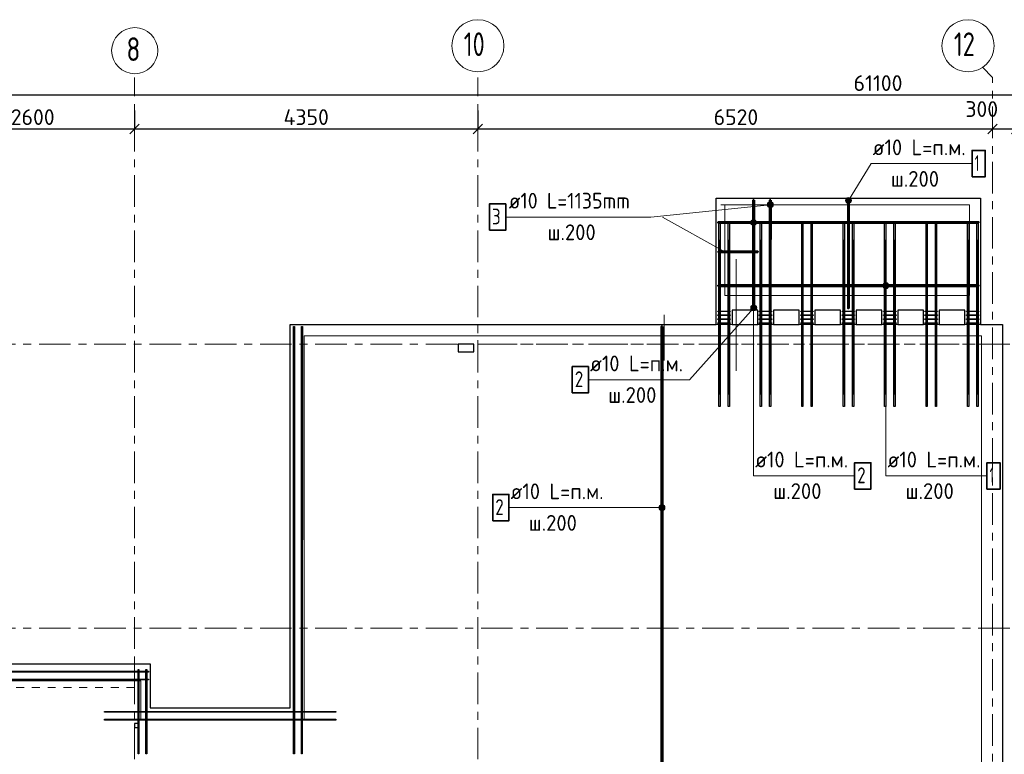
# Model space of a CAD drawing. Header units: metres. Extents: x -38 to 102, y -15 to 21.
# Tile 9 of 229: x 20.22 to 32.7, y 11.2 to 20.51. Entities that reach past the tile are written whole.
import ezdxf

# ---------------------------------------------------------------- set-up
doc = ezdxf.new("R2010")
doc.units = ezdxf.units.M
doc.header["$PDMODE"] = 65
for name, pattern in [('______11', [0.5, 0.4, -0.05, 0, -0.05]), ('______2', [0.0405, 0.03, -0.0105]), ('______3', [0.5, 0.4, -0.1]), ('______5', [1.1, 0.8, -0.1, 0.1, -0.1])]:
    doc.linetypes.add(name, pattern=pattern)
for name, color, linetype, lineweight in [('XR$2$Осевая линия (1)', 7, '______5', 13), ('XR$2$Размерная линия (1)', 7, 'Continuous', 13), ('XR$5$Арм. стержнями верхней зоны', 180, 'Continuous', 35), ('XR$5$Арм. стержнями нижней зоны', 180, 'Continuous', 35), ('XR$5$Арм.стержн. Арматура края', 96, 'Continuous', 35), ('XR$5$Арм.стержн. Доп. арматура', 180, 'Continuous', 35), ('XR$5$Арм.стержн. Хомут', 240, 'Continuous', 35), ('XR$5$Арм.стержн.горизонт. 1', 180, 'Continuous', 35), ('XR$5$Арм.стержн.горизонт. 2', 202, 'Continuous', 35), ('XR$5$Балка (1)', 7, '______3', 13), ('XR$5$Общий слой (1)_1', 7, 'Continuous', 13), ('XR$5$Перекрытие (1)', 7, 'Continuous', 35)]:
    doc.layers.add(name, color=color, linetype=linetype, lineweight=lineweight)
doc.styles.add('ISOCPEUR', font='txt')
doc.dimstyles.new('DIMSTYLE_3', dxfattribs={"dimtxt": 0.2, "dimasz": 0.2, "dimexe": 0, "dimexo": 0, "dimgap": 0.1, "dimtad": 2, "dimdec": 0, "dimlfac": 1000, "dimrnd": 5, "dimzin": 12, "dimdsep": 46, "dimtxsty": 'ISOCPEUR', "dimblk1": 'ALL_ML_STRICH', "dimblk2": 'ALL_ML_STRICH', "dimsah": 1, "dimcen": 0, "dimclrd": 7, "dimclre": 256, "dimclrt": 7, "dimadec": 0, "dimazin": 0, "dimtfac": 1, "dimtdec": 0, "dimtix": 1, "dimtmove": 2, "dimatfit": 3, "dimfxl": 0, "dimtzin": 0, "dimlwd": 0, "dimlwe": -3, "dimarcsym": 0})
doc.dimstyles.new('DIMSTYLE_5', dxfattribs={"dimtxt": 0.2, "dimasz": 0.2, "dimexe": 0, "dimexo": 0, "dimgap": 0.1, "dimtad": 2, "dimdec": 0, "dimlfac": 1000, "dimrnd": 5, "dimzin": 12, "dimdsep": 46, "dimtxsty": 'ISOCPEUR', "dimblk1": 'ALL_ML_STRICH', "dimblk2": 'ALL_ML_STRICH', "dimsah": 1, "dimcen": 0, "dimclrd": 7, "dimclre": 256, "dimclrt": 7, "dimadec": 0, "dimazin": 0, "dimtfac": 1, "dimtdec": 0, "dimtix": 1, "dimtmove": 2, "dimatfit": 3, "dimfxl": 0, "dimtvp": 1.2, "dimtzin": 0, "dimlwd": 0, "dimlwe": -3, "dimarcsym": 0})

# ---------------------------------------------------------------- blocks, each defined once
blk = doc.blocks.new('ALL_ML_STRICH')
at = {"color": 0, "linetype": 'ByBlock', "lineweight": -2}
for p, q in [((-1, 0), (0.5, 0)), ((-0.3, -0.3), (0.3, 0.3)), ((0, -0.5), (0, 0.5))]:
    blk.add_line(p, q, dxfattribs=at)
blk = doc.blocks.new('*D11')
at = {"layer": 'DEFPOINTS', "color": 7, "linetype": 'Continuous', "lineweight": 13, "transparency": 33554687}
for p in [(0.5, 19.557), (0.5, 19.377), (61.6, 17.12)]:
    blk.add_point(p, dxfattribs=at)
at = {"layer": 'XR$2$Размерная линия (1)', "color": 9, "linetype": 'Continuous', "lineweight": -2, "true_color": 0xc7c7c7, "transparency": 33554687}
for p, q in [((0.5, 19.357), (0.5, 19.557)), ((61.6, 17.14), (61.6, 19.557))]:
    blk.add_line(p, q, dxfattribs=at)
at = {"layer": 'XR$2$Размерная линия (1)', "color": 7, "linetype": 'Continuous', "lineweight": -2, "transparency": 33554687}
blk.add_line((0.5, 19.557), (61.6, 19.557), dxfattribs=at)
at = {"layer": 'XR$2$Размерная линия (1)', "color": 7, "linetype": 'Continuous', "lineweight": 13, "transparency": 33554687, "xscale": 0.2, "yscale": 0.2, "zscale": 0.2, "rotation": 180}
blk.add_blockref('ALL_ML_STRICH', (0.5, 19.557), dxfattribs=at)
at = {"layer": 'XR$2$Размерная линия (1)', "color": 7, "linetype": 'Continuous', "lineweight": 13, "transparency": 33554687, "xscale": 0.2, "yscale": 0.2, "zscale": 0.2}
blk.add_blockref('ALL_ML_STRICH', (61.6, 19.557), dxfattribs=at)
at = {"layer": 'XR$2$Размерная линия (1)', "color": 7, "linetype": 'Continuous', "lineweight": 13, "transparency": 33554687, "insert": (31.1, 19.707), "char_height": 0.2, "width": 1, "attachment_point": 5, "style": 'ISOCPEUR'}
blk.add_mtext('\\A1;{61100}', dxfattribs=at)
blk = doc.blocks.new('*D30')
at = {"layer": 'DEFPOINTS', "color": 7, "linetype": 'Continuous', "lineweight": 13, "transparency": 33554687}
for p in [(19.08, 19.487), (21.68, 19.379), (19.08, 19.126)]:
    blk.add_point(p, dxfattribs=at)
at = {"layer": 'XR$2$Размерная линия (1)', "color": 9, "linetype": 'Continuous', "lineweight": -2, "true_color": 0xc7c7c7, "transparency": 33554687}
for p, q in [((19.08, 19.467), (19.08, 19.126)), ((21.68, 19.359), (21.68, 19.126))]:
    blk.add_line(p, q, dxfattribs=at)
at = {"layer": 'XR$2$Размерная линия (1)', "color": 7, "linetype": 'Continuous', "lineweight": -2, "transparency": 33554687}
blk.add_line((19.08, 19.126), (21.68, 19.126), dxfattribs=at)
at = {"layer": 'XR$2$Размерная линия (1)', "color": 7, "linetype": 'Continuous', "lineweight": 13, "transparency": 33554687, "xscale": 0.2, "yscale": 0.2, "zscale": 0.2, "rotation": 180}
blk.add_blockref('ALL_ML_STRICH', (19.08, 19.126), dxfattribs=at)
at = {"layer": 'XR$2$Размерная линия (1)', "color": 7, "linetype": 'Continuous', "lineweight": 13, "transparency": 33554687, "xscale": 0.2, "yscale": 0.2, "zscale": 0.2}
blk.add_blockref('ALL_ML_STRICH', (21.68, 19.126), dxfattribs=at)
at = {"layer": 'XR$2$Размерная линия (1)', "color": 7, "linetype": 'Continuous', "lineweight": 13, "transparency": 33554687, "insert": (20.39, 19.276), "char_height": 0.2, "width": 0.8, "attachment_point": 5, "style": 'ISOCPEUR'}
blk.add_mtext('\\A1;{2600}', dxfattribs=at)
blk = doc.blocks.new('*D31')
at = {"layer": 'DEFPOINTS', "color": 7, "linetype": 'Continuous', "lineweight": 13, "transparency": 33554687}
for p in [(21.68, 19.379), (26.03, 19.379), (21.68, 19.126)]:
    blk.add_point(p, dxfattribs=at)
at = {"layer": 'XR$2$Размерная линия (1)', "color": 9, "linetype": 'Continuous', "lineweight": -2, "true_color": 0xc7c7c7, "transparency": 33554687}
for p, q in [((21.68, 19.359), (21.68, 19.126)), ((26.03, 19.359), (26.03, 19.126))]:
    blk.add_line(p, q, dxfattribs=at)
at = {"layer": 'XR$2$Размерная линия (1)', "color": 7, "linetype": 'Continuous', "lineweight": -2, "transparency": 33554687}
blk.add_line((21.68, 19.126), (26.03, 19.126), dxfattribs=at)
at = {"layer": 'XR$2$Размерная линия (1)', "color": 7, "linetype": 'Continuous', "lineweight": 13, "transparency": 33554687, "xscale": 0.2, "yscale": 0.2, "zscale": 0.2, "rotation": 180}
blk.add_blockref('ALL_ML_STRICH', (21.68, 19.126), dxfattribs=at)
at = {"layer": 'XR$2$Размерная линия (1)', "color": 7, "linetype": 'Continuous', "lineweight": 13, "transparency": 33554687, "xscale": 0.2, "yscale": 0.2, "zscale": 0.2}
blk.add_blockref('ALL_ML_STRICH', (26.03, 19.126), dxfattribs=at)
at = {"layer": 'XR$2$Размерная линия (1)', "color": 7, "linetype": 'Continuous', "lineweight": 13, "transparency": 33554687, "insert": (23.855, 19.276), "char_height": 0.2, "width": 0.8, "attachment_point": 5, "style": 'ISOCPEUR'}
blk.add_mtext('\\A1;{4350}', dxfattribs=at)
blk = doc.blocks.new('*D32')
at = {"layer": 'DEFPOINTS', "color": 7, "linetype": 'Continuous', "lineweight": 13, "transparency": 33554687}
for p in [(26.03, 19.379), (26.03, 19.126), (32.55, 19.135)]:
    blk.add_point(p, dxfattribs=at)
at = {"layer": 'XR$2$Размерная линия (1)', "color": 9, "linetype": 'Continuous', "lineweight": -2, "true_color": 0xc7c7c7, "transparency": 33554687}
for p, q in [((26.03, 19.359), (26.03, 19.126)), ((32.55, 19.126), (32.55, 19.126))]:
    blk.add_line(p, q, dxfattribs=at)
at = {"layer": 'XR$2$Размерная линия (1)', "color": 7, "linetype": 'Continuous', "lineweight": -2, "transparency": 33554687}
blk.add_line((26.03, 19.126), (32.55, 19.126), dxfattribs=at)
at = {"layer": 'XR$2$Размерная линия (1)', "color": 7, "linetype": 'Continuous', "lineweight": 13, "transparency": 33554687, "xscale": 0.2, "yscale": 0.2, "zscale": 0.2, "rotation": 180}
blk.add_blockref('ALL_ML_STRICH', (26.03, 19.126), dxfattribs=at)
at = {"layer": 'XR$2$Размерная линия (1)', "color": 7, "linetype": 'Continuous', "lineweight": 13, "transparency": 33554687, "xscale": 0.2, "yscale": 0.2, "zscale": 0.2}
blk.add_blockref('ALL_ML_STRICH', (32.55, 19.126), dxfattribs=at)
at = {"layer": 'XR$2$Размерная линия (1)', "color": 7, "linetype": 'Continuous', "lineweight": 13, "transparency": 33554687, "insert": (29.3, 19.276), "char_height": 0.2, "width": 0.8, "attachment_point": 5, "style": 'ISOCPEUR'}
blk.add_mtext('\\A1;{6520}', dxfattribs=at)
blk = doc.blocks.new('*D33')
at = {"layer": 'DEFPOINTS', "color": 7, "linetype": 'Continuous', "lineweight": 13, "transparency": 33554687}
for p in [(32.55, 19.135), (32.55, 19.126), (32.85, 19.135)]:
    blk.add_point(p, dxfattribs=at)
at = {"layer": 'XR$2$Размерная линия (1)', "color": 9, "linetype": 'Continuous', "lineweight": -2, "true_color": 0xc7c7c7, "transparency": 33554687}
for p, q in [((32.55, 19.126), (32.55, 19.126)), ((32.85, 19.126), (32.85, 19.126))]:
    blk.add_line(p, q, dxfattribs=at)
at = {"layer": 'XR$2$Размерная линия (1)', "color": 7, "linetype": 'Continuous', "lineweight": -2, "transparency": 33554687}
blk.add_line((32.55, 19.126), (32.85, 19.126), dxfattribs=at)
at = {"layer": 'XR$2$Размерная линия (1)', "color": 7, "linetype": 'Continuous', "lineweight": 13, "transparency": 33554687, "xscale": 0.2, "yscale": 0.2, "zscale": 0.2, "rotation": 180}
blk.add_blockref('ALL_ML_STRICH', (32.55, 19.126), dxfattribs=at)
at = {"layer": 'XR$2$Размерная линия (1)', "color": 7, "linetype": 'Continuous', "lineweight": 13, "transparency": 33554687, "xscale": 0.2, "yscale": 0.2, "zscale": 0.2}
blk.add_blockref('ALL_ML_STRICH', (32.85, 19.126), dxfattribs=at)
at = {"layer": 'XR$2$Размерная линия (1)', "color": 7, "linetype": 'Continuous', "lineweight": 13, "transparency": 33554687, "insert": (32.414, 19.378), "char_height": 0.2, "width": 0.6, "attachment_point": 5, "style": 'ISOCPEUR'}
blk.add_mtext('\\A1;{300}', dxfattribs=at)

msp = doc.modelspace()

# ---------------------------------------------------------------- hatches: boundary and pattern name
at = {"layer": 'XR$5$Арм. стержнями верхней зоны', "linetype": 'Continuous', "lineweight": 13, "transparency": 33554687}
for points in [[(29.4907, 17.959), (29.5552, 17.959), (29.5417, 17.9725)], [(29.4907, 17.959), (29.5417, 17.9725), (29.5042, 17.9725)], [(29.5042, 17.9725), (29.5417, 17.9725), (29.5229, 17.9777)], [(29.4854, 17.9402), (29.5604, 17.9402), (29.5552, 17.959)], [(29.4854, 17.9402), (29.5552, 17.959), (29.4907, 17.959)], [(29.4907, 17.9215), (29.5604, 17.9402), (29.4854, 17.9402)], [(29.4907, 17.9215), (29.5552, 17.9215), (29.5604, 17.9402)], [(29.5042, 17.908), (29.5552, 17.9215), (29.4907, 17.9215)], [(29.5042, 17.908), (29.5417, 17.908), (29.5552, 17.9215)], [(29.5417, 17.908), (29.5042, 17.908), (29.5229, 17.9027)], [(29.4886, 16.8677), (29.5531, 16.8353), (29.4972, 16.8852)], [(29.4897, 16.8487), (29.5367, 16.8248), (29.4886, 16.8677)], [(29.4886, 16.8677), (29.5367, 16.8248), (29.5531, 16.8353)], [(29.5177, 16.8237), (29.4897, 16.8487), (29.5002, 16.8323)], [(29.4897, 16.8487), (29.5177, 16.8237), (29.5367, 16.8248)], [(29.4972, 16.8852), (29.5617, 16.8528), (29.5136, 16.8957)], [(29.4972, 16.8852), (29.5531, 16.8353), (29.5617, 16.8528)], [(29.5136, 16.8957), (29.5606, 16.8718), (29.5326, 16.8968)], [(29.5136, 16.8957), (29.5617, 16.8528), (29.5606, 16.8718)], [(29.5326, 16.8968), (29.5606, 16.8718), (29.5501, 16.8882)], [(28.3303, 14.3094), (28.3303, 14.3469), (28.325, 14.3281)], [(28.3303, 14.3469), (28.3438, 14.2959), (28.3438, 14.3604)], [(28.3303, 14.3469), (28.3303, 14.3094), (28.3438, 14.2959)], [(28.3438, 14.3604), (28.3625, 14.2906), (28.3625, 14.3656)], [(28.3438, 14.3604), (28.3438, 14.2959), (28.3625, 14.2906)], [(28.3625, 14.3656), (28.3625, 14.2906), (28.3813, 14.2959)], [(28.3625, 14.3656), (28.3813, 14.2959), (28.3813, 14.3604)], [(28.3813, 14.3604), (28.3813, 14.2959), (28.3947, 14.3094)], [(28.3813, 14.3604), (28.3947, 14.3094), (28.3947, 14.3469)], [(28.3947, 14.3469), (28.3947, 14.3094), (28.4, 14.3281)]]:
    msp.add_hatch(color=7, dxfattribs=at).paths.add_polyline_path(points)
at = {"layer": 'XR$5$Арм. стержнями нижней зоны', "linetype": 'Continuous', "lineweight": 13, "transparency": 33554687}
for points in [[(30.7571, 18.2006), (30.6932, 18.2399), (30.6878, 18.2212)], [(30.7571, 18.2006), (30.6878, 18.2212), (30.7428, 18.1874)], [(30.7428, 18.1874), (30.6878, 18.2212), (30.6923, 18.2026)], [(30.7624, 18.2193), (30.7075, 18.2531), (30.6932, 18.2399)], [(30.7624, 18.2193), (30.6932, 18.2399), (30.7571, 18.2006)], [(30.758, 18.2379), (30.7261, 18.2575), (30.7075, 18.2531)], [(30.758, 18.2379), (30.7075, 18.2531), (30.7624, 18.2193)], [(30.7261, 18.2575), (30.758, 18.2379), (30.7448, 18.2522)], [(30.7428, 18.1874), (30.6923, 18.2026), (30.7242, 18.183)], [(30.7242, 18.183), (30.6923, 18.2026), (30.7055, 18.1883)], [(31.1623, 17.1402), (31.2373, 17.1402), (31.2321, 17.159)], [(31.1623, 17.1402), (31.2321, 17.159), (31.1676, 17.159)], [(31.1676, 17.1215), (31.2373, 17.1402), (31.1623, 17.1402)], [(31.1676, 17.159), (31.2321, 17.159), (31.2186, 17.1725)], [(31.1676, 17.159), (31.2186, 17.1725), (31.1811, 17.1725)], [(31.1676, 17.1215), (31.2321, 17.1215), (31.2373, 17.1402)], [(31.1811, 17.108), (31.2321, 17.1215), (31.1676, 17.1215)], [(31.1811, 17.1725), (31.2186, 17.1725), (31.1998, 17.1777)], [(31.1811, 17.108), (31.2186, 17.108), (31.2321, 17.1215)], [(31.2186, 17.108), (31.1811, 17.108), (31.1998, 17.1027)]]:
    msp.add_hatch(color=7, dxfattribs=at).paths.add_polyline_path(points)
at = {"layer": 'XR$5$Арм.стержн. Арматура края', "linetype": 'Continuous', "lineweight": 13, "transparency": 33554687}
for points in [[(29.705, 18.1447), (29.7011, 18.182), (29.6978, 18.1628)], [(29.7011, 18.182), (29.7198, 18.1327), (29.7132, 18.1968)], [(29.7011, 18.182), (29.705, 18.1447), (29.7198, 18.1327)], [(29.7132, 18.1968), (29.739, 18.1294), (29.7313, 18.204)], [(29.7132, 18.1968), (29.7198, 18.1327), (29.739, 18.1294)], [(29.7313, 18.204), (29.739, 18.1294), (29.7571, 18.1365)], [(29.7313, 18.204), (29.7571, 18.1365), (29.7505, 18.2007)], [(29.7505, 18.2007), (29.7571, 18.1365), (29.7691, 18.1513)], [(29.7505, 18.2007), (29.7691, 18.1513), (29.7653, 18.1886)], [(29.7653, 18.1886), (29.7691, 18.1513), (29.7724, 18.1705)]]:
    msp.add_hatch(color=7, dxfattribs=at).paths.add_polyline_path(points)

# ---------------------------------------------------------------- linework, layer by layer
at = {"color": 52, "linetype": 'Continuous', "lineweight": 13, "transparency": 33554687}
for p, q in [((29.3023, 17.4744), (29.3023, 16.0616)), ((29.3023, 17.4744), (29.3023, 16.0616)), ((28.3922, 16.7719), (28.3922, 16.192)), ((28.3922, 16.7719), (28.3922, 16.192))]:
    msp.add_line(p, q, dxfattribs=at)
at = {"layer": 'XR$2$Осевая линия (1)', "color": 253, "linetype": '______11', "lineweight": 13, "true_color": 0xa0a0a0, "transparency": 33554687}
for p, q in [((32.55, 19.78), (32.4227, 19.9073)), ((21.68, 8.34), (21.68, 19.78)), ((26.03, 8.34), (26.03, 19.78)), ((32.55, -3.39), (32.55, 19.78)), ((-2.63, 16.4), (62.6, 16.4)), ((-2.63, 12.8), (62.6, 12.8))]:
    msp.add_line(p, q, dxfattribs=at)
at = {"layer": 'XR$2$Осевая линия (1)', "color": 7, "linetype": 'Continuous', "lineweight": 13, "transparency": 33554687}
for centre, radius in [((26.0304, 20.1801), 0.3304), ((32.2404, 20.1801), 0.3304), ((21.6824, 20.1181), 0.2924)]:
    msp.add_circle(centre, radius, dxfattribs=at)
at = {"layer": 'XR$5$Арм. стержнями верхней зоны', "color": 7, "linetype": 'Continuous', "lineweight": 13, "transparency": 33554687}
for p, q in [((29.5229, 17.9777), (29.5229, 17.9777)), ((29.4854, 17.9402), (29.4854, 17.9402)), ((29.5229, 14.7308), (29.5229, 17.9402)), ((29.5229, 17.9027), (29.5229, 17.9027)), ((29.5604, 17.9402), (29.5604, 17.9402)), ((28.7114, 15.9484), (29.5251, 16.8602)), ((29.4972, 16.8852), (29.4972, 16.8852)), ((29.5501, 16.8882), (29.5501, 16.8882)), ((29.5002, 16.8323), (29.5002, 16.8323)), ((29.5531, 16.8353), (29.5531, 16.8353)), ((27.4314, 15.9484), (28.7114, 15.9484)), ((29.5229, 14.7308), (30.8029, 14.7308)), ((28.3625, 14.3656), (28.3625, 14.3656)), ((26.4242, 14.3281), (27.7042, 14.3281)), ((27.7042, 14.3281), (28.3625, 14.3281)), ((28.325, 14.3281), (28.325, 14.3281)), ((28.3625, 14.2906), (28.3625, 14.2906)), ((28.4, 14.3281), (28.4, 14.3281))]:
    msp.add_line(p, q, dxfattribs=at)
at = {"layer": 'XR$5$Арм. стержнями верхней зоны', "color": 4, "linetype": 'Continuous', "lineweight": 50, "transparency": 33554687}
for points in [[(29.5301, 18.2252), (29.5301, 16.8552), (29.5201, 16.8552), (29.5201, 18.2252), (29.5301, 18.2252)], [(32.3751, 17.9352), (29.0751, 17.9352), (29.0751, 17.9452), (32.3751, 17.9452), (32.3751, 17.9352)], [(28.3675, 16.6252), (28.3675, 10.7752), (28.3575, 10.7752), (28.3575, 16.6252), (28.3675, 16.6252)]]:
    msp.add_lwpolyline(points, dxfattribs=at)
at = {"layer": 'XR$5$Арм. стержнями верхней зоны', "color": 7, "linetype": 'Continuous', "lineweight": 35, "transparency": 33554687}
for points in [[(27.2248, 15.7817), (27.4314, 15.7817), (27.4314, 16.115), (27.2248, 16.115), (27.2248, 15.7817)], [(30.8029, 14.5641), (31.0096, 14.5641), (31.0096, 14.8975), (30.8029, 14.8975), (30.8029, 14.5641)], [(26.2176, 14.1615), (26.4242, 14.1615), (26.4242, 14.4948), (26.2176, 14.4948), (26.2176, 14.1615)]]:
    msp.add_lwpolyline(points, dxfattribs=at)
at = {"layer": 'XR$5$Арм. стержнями верхней зоны', "color": 7, "linetype": 'Continuous', "lineweight": 13, "transparency": 33554687}
for centre in [(29.5229, 17.9402), (29.5251, 16.8602), (28.3625, 14.3281)]:
    msp.add_circle(centre, 0.0375, dxfattribs=at)
at = {"layer": 'XR$5$Арм. стержнями нижней зоны', "color": 7, "linetype": 'Continuous', "lineweight": 13, "transparency": 33554687}
for p, q in [((31.0125, 18.6866), (30.7251, 18.2202)), ((31.0125, 18.6866), (32.2925, 18.6866)), ((30.6932, 18.2399), (30.6932, 18.2399)), ((30.7448, 18.2522), (30.7448, 18.2522)), ((30.7055, 18.1883), (30.7055, 18.1883)), ((30.7571, 18.2006), (30.7571, 18.2006)), ((31.1623, 17.1402), (31.1623, 17.1402)), ((31.1998, 17.1777), (31.1998, 17.1777)), ((31.1998, 14.7308), (31.1998, 17.1402)), ((31.1998, 17.1027), (31.1998, 17.1027)), ((31.2373, 17.1402), (31.2373, 17.1402)), ((31.1998, 14.7308), (32.4798, 14.7308))]:
    msp.add_line(p, q, dxfattribs=at)
at = {"layer": 'XR$5$Арм. стержнями нижней зоны', "color": 7, "linetype": 'Continuous', "lineweight": 35, "transparency": 33554687}
for points in [[(32.2925, 18.5199), (32.4592, 18.5199), (32.4592, 18.8533), (32.2925, 18.8533), (32.2925, 18.5199)], [(32.4798, 14.5641), (32.6465, 14.5641), (32.6465, 14.8975), (32.4798, 14.8975), (32.4798, 14.5641)]]:
    msp.add_lwpolyline(points, dxfattribs=at)
at = {"layer": 'XR$5$Арм. стержнями нижней зоны', "color": 4, "linetype": 'Continuous', "lineweight": 50, "transparency": 33554687}
for points in [[(30.7301, 18.2252), (30.7301, 16.8552), (30.7201, 16.8552), (30.7201, 18.2252), (30.7301, 18.2252)], [(32.3751, 17.1352), (29.0751, 17.1352), (29.0751, 17.1452), (32.3751, 17.1452), (32.3751, 17.1352)]]:
    msp.add_lwpolyline(points, dxfattribs=at)
at = {"layer": 'XR$5$Арм. стержнями нижней зоны', "color": 7, "linetype": 'Continuous', "lineweight": 13, "transparency": 33554687}
for centre in [(30.7251, 18.2202), (31.1998, 17.1402)]:
    msp.add_circle(centre, 0.0375, dxfattribs=at)
at = {"layer": 'XR$5$Арм.стержн. Арматура края', "color": 7, "linetype": 'Continuous', "lineweight": 13, "transparency": 33554687}
for p, q in [((28.2225, 18.0103), (29.7351, 18.1667)), ((29.6978, 18.1628), (29.6978, 18.1628)), ((29.7313, 18.204), (29.7313, 18.204)), ((29.739, 18.1294), (29.739, 18.1294)), ((29.7724, 18.1705), (29.7724, 18.1705)), ((26.3825, 18.0103), (28.2225, 18.0103))]:
    msp.add_line(p, q, dxfattribs=at)
at = {"layer": 'XR$5$Арм.стержн. Арматура края', "color": 4, "linetype": 'Continuous', "lineweight": 50, "transparency": 33554687}
for points in [[(29.7401, 18.2252), (29.7401, 17.7252), (29.7301, 17.7252), (29.7301, 18.2252), (29.7401, 18.2252)], [(29.0751, 17.5752), (29.5751, 17.5752), (29.5751, 17.5652), (29.0751, 17.5652), (29.0751, 17.5752)]]:
    msp.add_lwpolyline(points, dxfattribs=at)
at = {"layer": 'XR$5$Арм.стержн. Арматура края', "color": 7, "linetype": 'Continuous', "lineweight": 35, "transparency": 33554687}
msp.add_lwpolyline([(26.1758, 17.8436), (26.3825, 17.8436), (26.3825, 18.177), (26.1758, 18.177), (26.1758, 17.8436)], dxfattribs=at)
at = {"layer": 'XR$5$Арм.стержн. Арматура края', "color": 7, "linetype": 'Continuous', "lineweight": 13, "transparency": 33554687}
msp.add_circle((29.7351, 18.1667), 0.0375, dxfattribs=at)
at = {"layer": 'XR$5$Арм.стержн. Доп. арматура', "color": 34, "linetype": 'Continuous', "lineweight": 25, "transparency": 33554687}
for points in [[(23.6939, 11.2103), (23.694, 16.6252), (23.706, 16.6252), (23.7059, 11.2103), (23.6939, 11.2103)], [(23.6939, 11.2103), (23.694, 16.6252), (23.706, 16.6252), (23.7059, 11.2103), (23.6939, 11.2103)], [(23.7939, 11.2103), (23.794, 16.6252), (23.806, 16.6252), (23.8059, 11.2103), (23.7939, 11.2103)], [(23.7939, 11.2103), (23.794, 16.6252), (23.806, 16.6252), (23.8059, 11.2103), (23.7939, 11.2103)], [(18.5, 12.2567), (21.855, 12.2566), (21.855, 12.2446), (18.5, 12.2447), (18.5, 12.2567)], [(18.5, 12.2567), (21.855, 12.2566), (21.855, 12.2446), (18.5, 12.2447), (18.5, 12.2567)], [(21.7364, 12.2753), (21.7363, 11.2103), (21.7243, 11.2103), (21.7244, 12.2753), (21.7364, 12.2753)], [(21.7364, 12.2753), (21.7363, 11.2103), (21.7243, 11.2103), (21.7244, 12.2753), (21.7364, 12.2753)], [(21.8364, 12.2753), (21.8363, 11.2103), (21.8243, 11.2103), (21.8244, 12.2753), (21.8364, 12.2753)], [(21.8364, 12.2753), (21.8363, 11.2103), (21.8243, 11.2103), (21.8244, 12.2753), (21.8364, 12.2753)], [(18.5, 12.1567), (21.855, 12.1566), (21.855, 12.1446), (18.5, 12.1447), (18.5, 12.1567)], [(18.5, 12.1567), (21.855, 12.1566), (21.855, 12.1446), (18.5, 12.1447), (18.5, 12.1567)], [(24.2303, 11.7347), (21.3, 11.7346), (21.3, 11.7466), (24.2303, 11.7467), (24.2303, 11.7347)], [(24.2303, 11.7347), (21.3, 11.7346), (21.3, 11.7466), (24.2303, 11.7467), (24.2303, 11.7347)], [(24.2303, 11.6347), (21.3, 11.6346), (21.3, 11.6466), (24.2303, 11.6467), (24.2303, 11.6347)], [(24.2303, 11.6347), (21.3, 11.6346), (21.3, 11.6466), (24.2303, 11.6467), (24.2303, 11.6347)]]:
    msp.add_lwpolyline(points, dxfattribs=at)
at = {"layer": 'XR$5$Арм.стержн. Хомут', "color": 40, "linetype": 'Continuous', "lineweight": 25, "transparency": 33554687}
for points in [[(29.0701, 16.8192), (29.2281, 16.8192), (29.2281, 16.8112), (29.0701, 16.8112), (29.0701, 16.8192)], [(29.0701, 16.7692), (29.2281, 16.7692), (29.2281, 16.7612), (29.0701, 16.7612), (29.0701, 16.7692)], [(29.0701, 16.7192), (29.2281, 16.7192), (29.2281, 16.7112), (29.0701, 16.7112), (29.0701, 16.7192)], [(29.5951, 16.8192), (29.7531, 16.8192), (29.7531, 16.8112), (29.5951, 16.8112), (29.5951, 16.8192)], [(29.5951, 16.7692), (29.7531, 16.7692), (29.7531, 16.7612), (29.5951, 16.7612), (29.5951, 16.7692)], [(29.5951, 16.7192), (29.7531, 16.7192), (29.7531, 16.7112), (29.5951, 16.7112), (29.5951, 16.7192)], [(30.1201, 16.8192), (30.2781, 16.8192), (30.2781, 16.8112), (30.1201, 16.8112), (30.1201, 16.8192)], [(30.1201, 16.7692), (30.2781, 16.7692), (30.2781, 16.7612), (30.1201, 16.7612), (30.1201, 16.7692)], [(30.1201, 16.7192), (30.2781, 16.7192), (30.2781, 16.7112), (30.1201, 16.7112), (30.1201, 16.7192)], [(30.6451, 16.8192), (30.8031, 16.8192), (30.8031, 16.8112), (30.6451, 16.8112), (30.6451, 16.8192)], [(30.6451, 16.7692), (30.8031, 16.7692), (30.8031, 16.7612), (30.6451, 16.7612), (30.6451, 16.7692)], [(30.6451, 16.7192), (30.8031, 16.7192), (30.8031, 16.7112), (30.6451, 16.7112), (30.6451, 16.7192)], [(31.1701, 16.8192), (31.3281, 16.8192), (31.3281, 16.8112), (31.1701, 16.8112), (31.1701, 16.8192)], [(31.1701, 16.7692), (31.3281, 16.7692), (31.3281, 16.7612), (31.1701, 16.7612), (31.1701, 16.7692)], [(31.1701, 16.7192), (31.3281, 16.7192), (31.3281, 16.7112), (31.1701, 16.7112), (31.1701, 16.7192)], [(31.6951, 16.8192), (31.8531, 16.8192), (31.8531, 16.8112), (31.6951, 16.8112), (31.6951, 16.8192)], [(31.6951, 16.7692), (31.8531, 16.7692), (31.8531, 16.7612), (31.6951, 16.7612), (31.6951, 16.7692)], [(31.6951, 16.7192), (31.8531, 16.7192), (31.8531, 16.7112), (31.6951, 16.7112), (31.6951, 16.7192)], [(32.2201, 16.8192), (32.3781, 16.8192), (32.3781, 16.8112), (32.2201, 16.8112), (32.2201, 16.8192)], [(32.2201, 16.7692), (32.3781, 16.7692), (32.3781, 16.7612), (32.2201, 16.7612), (32.2201, 16.7692)], [(32.2201, 16.7192), (32.3781, 16.7192), (32.3781, 16.7112), (32.2201, 16.7112), (32.2201, 16.7192)], [(29.0701, 16.6692), (29.2281, 16.6692), (29.2281, 16.6612), (29.0701, 16.6612), (29.0701, 16.6692)], [(29.5951, 16.6692), (29.7531, 16.6692), (29.7531, 16.6612), (29.5951, 16.6612), (29.5951, 16.6692)], [(30.1201, 16.6692), (30.2781, 16.6692), (30.2781, 16.6612), (30.1201, 16.6612), (30.1201, 16.6692)], [(30.6451, 16.6692), (30.8031, 16.6692), (30.8031, 16.6612), (30.6451, 16.6612), (30.6451, 16.6692)], [(31.1701, 16.6692), (31.3281, 16.6692), (31.3281, 16.6612), (31.1701, 16.6612), (31.1701, 16.6692)], [(31.6951, 16.6692), (31.8531, 16.6692), (31.8531, 16.6612), (31.6951, 16.6612), (31.6951, 16.6692)], [(32.2201, 16.6692), (32.3781, 16.6692), (32.3781, 16.6612), (32.2201, 16.6612), (32.2201, 16.6692)]]:
    msp.add_lwpolyline(points, dxfattribs=at)
at = {"layer": 'XR$5$Арм.стержн.горизонт. 1', "color": 7, "linetype": 'Continuous', "lineweight": 25, "transparency": 33554687}
for points in [[(29.0831, 15.6102), (29.0831, 17.9502), (29.0991, 17.9502), (29.0991, 15.6102), (29.0831, 15.6102)], [(29.2011, 15.6102), (29.2011, 17.9502), (29.2171, 17.9502), (29.2171, 15.6102), (29.2011, 15.6102)], [(29.6081, 15.6102), (29.6081, 17.9502), (29.6241, 17.9502), (29.6241, 15.6102), (29.6081, 15.6102)], [(29.7261, 15.6102), (29.7261, 17.9502), (29.7421, 17.9502), (29.7421, 15.6102), (29.7261, 15.6102)], [(30.1331, 15.6102), (30.1331, 17.9502), (30.1491, 17.9502), (30.1491, 15.6102), (30.1331, 15.6102)], [(30.2511, 15.6102), (30.2511, 17.9502), (30.2671, 17.9502), (30.2671, 15.6102), (30.2511, 15.6102)], [(30.6581, 15.6102), (30.6581, 17.9502), (30.6741, 17.9502), (30.6741, 15.6102), (30.6581, 15.6102)], [(30.7761, 15.6102), (30.7761, 17.9502), (30.7921, 17.9502), (30.7921, 15.6102), (30.7761, 15.6102)], [(31.1831, 15.6102), (31.1831, 17.9502), (31.1991, 17.9502), (31.1991, 15.6102), (31.1831, 15.6102)], [(31.3011, 15.6102), (31.3011, 17.9502), (31.3171, 17.9502), (31.3171, 15.6102), (31.3011, 15.6102)], [(31.7081, 15.6102), (31.7081, 17.9502), (31.7241, 17.9502), (31.7241, 15.6102), (31.7081, 15.6102)], [(31.8261, 15.6102), (31.8261, 17.9502), (31.8421, 17.9502), (31.8421, 15.6102), (31.8261, 15.6102)], [(32.2331, 15.6102), (32.2331, 17.9502), (32.2491, 17.9502), (32.2491, 15.6102), (32.2331, 15.6102)], [(32.3511, 15.6102), (32.3511, 17.9502), (32.3671, 17.9502), (32.3671, 15.6102), (32.3511, 15.6102)]]:
    msp.add_lwpolyline(points, dxfattribs=at)
at = {"layer": 'XR$5$Арм.стержн.горизонт. 2', "color": 34, "linetype": 'Continuous', "lineweight": 25, "transparency": 33554687}
for points in [[(29.0971, 17.7152), (29.0971, 15.7652), (29.0851, 15.7652), (29.0851, 17.7152), (29.0971, 17.7152)], [(29.2151, 17.7152), (29.2151, 15.7652), (29.2031, 15.7652), (29.2031, 17.7152), (29.2151, 17.7152)], [(29.6221, 17.7152), (29.6221, 15.7652), (29.6101, 15.7652), (29.6101, 17.7152), (29.6221, 17.7152)], [(29.7401, 17.7152), (29.7401, 15.7652), (29.7281, 15.7652), (29.7281, 17.7152), (29.7401, 17.7152)], [(30.1471, 17.7152), (30.1471, 15.7652), (30.1351, 15.7652), (30.1351, 17.7152), (30.1471, 17.7152)], [(30.2651, 17.7152), (30.2651, 15.7652), (30.2531, 15.7652), (30.2531, 17.7152), (30.2651, 17.7152)], [(30.6721, 17.7152), (30.6721, 15.7652), (30.6601, 15.7652), (30.6601, 17.7152), (30.6721, 17.7152)], [(30.7901, 17.7152), (30.7901, 15.7652), (30.7781, 15.7652), (30.7781, 17.7152), (30.7901, 17.7152)], [(31.1971, 17.7152), (31.1971, 15.7652), (31.1851, 15.7652), (31.1851, 17.7152), (31.1971, 17.7152)], [(31.3151, 17.7152), (31.3151, 15.7652), (31.3031, 15.7652), (31.3031, 17.7152), (31.3151, 17.7152)], [(31.7221, 17.7152), (31.7221, 15.7652), (31.7101, 15.7652), (31.7101, 17.7152), (31.7221, 17.7152)], [(31.8401, 17.7152), (31.8401, 15.7652), (31.8281, 15.7652), (31.8281, 17.7152), (31.8401, 17.7152)], [(32.2471, 17.7152), (32.2471, 15.7652), (32.2351, 15.7652), (32.2351, 17.7152), (32.2471, 17.7152)], [(32.3651, 17.7152), (32.3651, 15.7652), (32.3531, 15.7652), (32.3531, 17.7152), (32.3651, 17.7152)]]:
    msp.add_lwpolyline(points, dxfattribs=at)
at = {"layer": 'XR$5$Балка (1)', "color": 7, "linetype": '______2', "lineweight": 18, "transparency": 33554687}
for p, q in [((26.03, 16.6502), (26.03, 16.4002)), ((29.2501, 16.6502), (29.0501, 16.6502)), ((29.7751, 16.6502), (29.5751, 16.6502)), ((30.3001, 16.6502), (30.1001, 16.6502)), ((30.8251, 16.6502), (30.6251, 16.6502)), ((31.3501, 16.6502), (31.1501, 16.6502)), ((31.8751, 16.6502), (31.6751, 16.6502)), ((32.4001, 16.6502), (32.2001, 16.6502)), ((26.03, 16.4002), (32.675, 16.4002))]:
    msp.add_line(p, q, dxfattribs=at)
at = {"layer": 'XR$5$Общий слой (1)_1', "color": 7, "linetype": 'Continuous', "lineweight": 13, "transparency": 33554687}
msp.add_line((29.1584, 17.5702), (28.3676, 18.0097), dxfattribs=at)
msp.add_line((29.1584, 17.5702), (28.3676, 18.0097), dxfattribs=at)
for points in [[(29.1584, 18.1567), (29.1584, 17.0167), (32.2584, 17.0167), (32.2584, 18.1667), (29.1084, 18.1667)], [(29.1584, 18.1567), (29.1584, 17.0167), (32.2584, 17.0167), (32.2584, 18.1667), (29.1084, 18.1667)], [(0.4913, -0.2255), (0.4913, 16.4945), (18.9313, 16.4945), (18.9313, 12.1345), (21.7613, 12.1345), (21.7613, 11.6345), (23.8313, 11.6345), (23.8313, 16.5045), (32.4113, 16.5045), (32.4113, 9.0745)]]:
    msp.add_lwpolyline(points, dxfattribs=at)
at = {"layer": 'XR$5$Перекрытие (1)', "color": 7, "linetype": 'Continuous', "lineweight": 25, "transparency": 33554687}
for p, q in [((29.0501, 16.8302), (29.0501, 18.2502)), ((29.0501, 18.2502), (32.4001, 18.2502)), ((32.4001, 18.2502), (32.4001, 16.8302)), ((29.0501, 16.6502), (29.0501, 16.8302)), ((29.2501, 16.8302), (29.2501, 16.6502)), ((29.5751, 16.8302), (29.2501, 16.8302)), ((29.5751, 16.6502), (29.5751, 16.8302)), ((29.7751, 16.8302), (29.7751, 16.6502)), ((30.1001, 16.8302), (29.7751, 16.8302)), ((30.1001, 16.6502), (30.1001, 16.8302)), ((30.6251, 16.8302), (30.3001, 16.8302)), ((30.3001, 16.8302), (30.3001, 16.6502)), ((30.6251, 16.6502), (30.6251, 16.8302)), ((30.8251, 16.8302), (30.8251, 16.6502)), ((31.1501, 16.8302), (30.8251, 16.8302)), ((31.1501, 16.6502), (31.1501, 16.8302)), ((31.3501, 16.8302), (31.3501, 16.6502)), ((31.6751, 16.8302), (31.3501, 16.8302)), ((31.6751, 16.6502), (31.6751, 16.8302)), ((31.8751, 16.8302), (31.8751, 16.6502)), ((32.2001, 16.8302), (31.8751, 16.8302)), ((32.2001, 16.6502), (32.2001, 16.8302)), ((32.4001, 16.8302), (32.4001, 16.6502)), ((23.6503, 11.7903), (23.6503, 16.6502)), ((23.6503, 16.6502), (29.0501, 16.6502)), ((29.2501, 16.6502), (29.5751, 16.6502)), ((29.7751, 16.6502), (30.1001, 16.6502)), ((30.3001, 16.6502), (30.6251, 16.6502)), ((30.8251, 16.6502), (31.1501, 16.6502)), ((31.3501, 16.6502), (31.6751, 16.6502)), ((31.8751, 16.6502), (32.2001, 16.6502)), ((32.4001, 16.6502), (32.675, 16.6502)), ((32.675, 16.6502), (32.675, -0.25)), ((25.98, 16.4003), (25.78, 16.4002)), ((25.78, 16.4002), (25.78, 16.3003)), ((25.98, 16.3004), (25.98, 16.4003)), ((25.78, 16.3003), (25.98, 16.3004)), ((19.08, 12.3503), (21.88, 12.3503)), ((21.88, 12.3503), (21.88, 11.7903)), ((21.88, 11.7903), (23.6503, 11.7903)), ((21.68, 11.5937), (21.68, 11.5437)), ((21.73, 11.5937), (21.68, 11.5937)), ((21.68, 11.5437), (21.73, 11.5437)), ((21.73, 11.5437), (21.73, 11.5937))]:
    msp.add_line(p, q, dxfattribs=at)
at = {"layer": 'XR$5$Перекрытие (1)', "color": 7, "linetype": '______2', "lineweight": 18, "transparency": 33554687}
for p, q in [((26.03, 16.6502), (23.6503, 16.6502)), ((29.2501, 16.6502), (29.0501, 16.6502)), ((29.0501, 16.6502), (29.2501, 16.6502)), ((29.7751, 16.6502), (29.5751, 16.6502)), ((29.5751, 16.6502), (29.7751, 16.6502)), ((30.3001, 16.6502), (30.1001, 16.6502)), ((30.1001, 16.6502), (30.3001, 16.6502)), ((30.8251, 16.6502), (30.6251, 16.6502)), ((30.6251, 16.6502), (30.8251, 16.6502)), ((31.3501, 16.6502), (31.1501, 16.6502)), ((31.1501, 16.6502), (31.3501, 16.6502)), ((31.6751, 16.6502), (31.8751, 16.6502)), ((31.8751, 16.6502), (31.6751, 16.6502)), ((32.4001, 16.6502), (32.2001, 16.6502)), ((32.2001, 16.6502), (32.4001, 16.6502)), ((20.1499, 12.3502), (21.6799, 12.3502)), ((21.6799, 12.3502), (21.6799, 12.0502)), ((21.6799, 12.0502), (19.0799, 12.0502))]:
    msp.add_line(p, q, dxfattribs=at)

# ---------------------------------------------------------------- texts
at = {"layer": 'XR$2$Осевая линия (1)', "color": 7, "linetype": 'Continuous', "lineweight": 13, "transparency": 33554687, "char_height": 0.3, "attachment_point": 7, "style": 'ISOCPEUR'}
for s, insert, width in [('\\W0.75;10', (25.8504, 20.0496), 0.472281), ('\\W0.75;12', (32.0604, 20.0496), 0.472281), ('\\W0.78;8', (21.5774, 19.9876), 0.326407)]:
    msp.add_mtext(s, dxfattribs=dict(at, insert=insert, width=width))
at = {"layer": 'XR$5$Арм. стержнями верхней зоны', "color": 7, "linetype": 'Continuous', "lineweight": 25, "transparency": 33554687, "char_height": 0.2, "attachment_point": 7, "style": 'ISOCPEUR'}
for s, insert, width in [('\\W0.94;ø10 L=п.м.', (27.4514, 16.055), 1.333221), ('\\W0.78;2', (27.2581, 15.855), 0.217605), ('\\W0.95;ш.200 ', (27.6814, 15.655), 0.874664), ('\\W0.94;ø10 L=п.м.', (29.5429, 14.8375), 1.333221), ('\\W0.78;2', (30.8363, 14.6375), 0.217605), ('\\W0.94;ø10 L=п.м.', (26.4442, 14.4348), 1.333221), ('\\W0.95;ш.200 ', (29.7729, 14.4375), 0.874664), ('\\W0.78;2', (26.2509, 14.2348), 0.217605), ('\\W0.95;ш.200 ', (26.6742, 14.0348), 0.874664)]:
    msp.add_mtext(s, dxfattribs=dict(at, insert=insert, width=width))
at = {"layer": 'XR$5$Арм. стержнями нижней зоны', "color": 7, "linetype": 'Continuous', "lineweight": 25, "transparency": 33554687, "char_height": 0.2, "attachment_point": 7, "style": 'ISOCPEUR'}
for s, insert, width in [('\\W0.94;ø10 L=п.м.', (31.0325, 18.7933), 1.333221), ('\\W0.56;1', (32.3259, 18.5933), 0.155556), ('\\W0.95;ш.200 ', (31.2625, 18.3933), 0.874664), ('\\W0.94;ø10 L=п.м.', (31.2198, 14.8375), 1.333221), ('\\W0.56;1', (32.5132, 14.6375), 0.155556), ('\\W0.95;ш.200 ', (31.4498, 14.4375), 0.874664)]:
    msp.add_mtext(s, dxfattribs=dict(at, insert=insert, width=width))
at = {"layer": 'XR$5$Арм.стержн. Арматура края', "color": 7, "linetype": 'Continuous', "lineweight": 25, "transparency": 33554687, "char_height": 0.2, "attachment_point": 7, "style": 'ISOCPEUR'}
for s, insert, width in [('\\W0.92;ø10 L=1135mm ', (26.4225, 18.117), 1.871128), ('\\W0.78;3', (26.2092, 17.917), 0.217605), ('\\W0.95;ш.200 ', (26.9125, 17.717), 0.874664)]:
    msp.add_mtext(s, dxfattribs=dict(at, insert=insert, width=width))

# ---------------------------------------------------------------- dimensions: what is measured, and where the dimension line sits
at = {"layer": 'XR$2$Размерная линия (1)', "color": 7, "linetype": 'Continuous', "lineweight": 13, "transparency": 33554687}
for base, p1, p2, dimstyle, picture, middle in [((61.6, 19.5574), (0.5, 19.3568), (61.6, 17.1397), 'DIMSTYLE_3', '*D11', (31.1, 19.7074)), ((21.68, 19.1261), (19.08, 19.4674), (21.68, 19.359), 'DIMSTYLE_3', '*D30', (20.39, 19.2761)), ((32.85, 19.1261), (32.55, 19.1261), (32.85, 19.1261), 'DIMSTYLE_5', '*D33', (32.4139, 19.3782)), ((26.03, 19.1261), (21.68, 19.359), (26.03, 19.359), 'DIMSTYLE_3', '*D31', (23.855, 19.2761)), ((32.55, 19.1261), (26.03, 19.359), (32.55, 19.1261), 'DIMSTYLE_3', '*D32', (29.3, 19.2761))]:
    dim = msp.add_linear_dim(base=base, p1=p1, p2=p2, dimstyle=dimstyle, override={"dimpost": '<>', "dimclrd": 7, "dimclre": 9, "dimclrt": 7, "dimlwd": 0, "dimlwe": 65533}, dxfattribs=at)
    dim.commit()
    dim.dimension.update_dxf_attribs({"geometry": picture, "text_midpoint": middle, "dimtype": 160})

doc.saveas('drawing.dxf')
